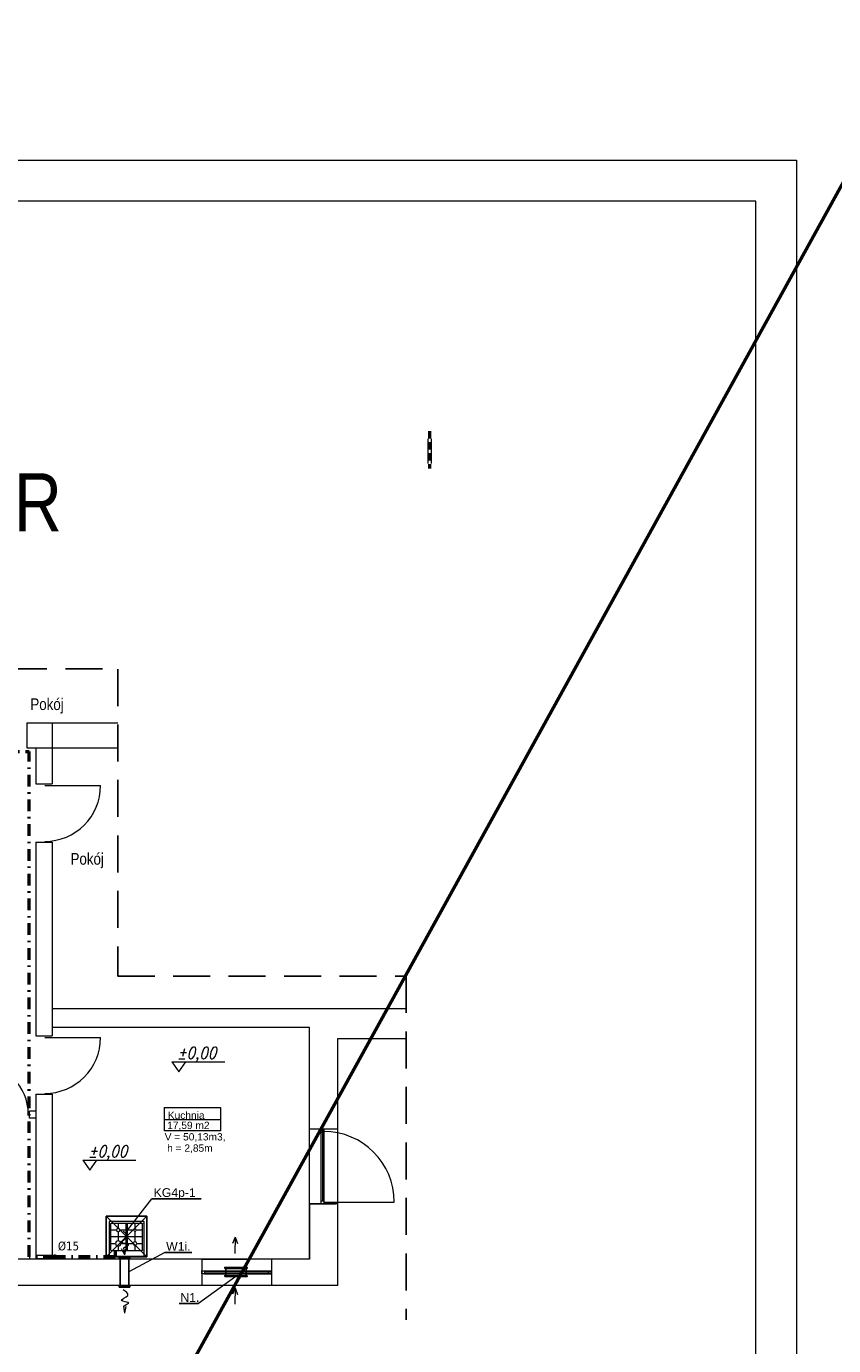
# Model space of a CAD drawing. Extents: x 33706 to 249013, y -74890 to 17912.
# Tile 50 of 175: x 101284 to 102671, y -26622 to -24357. Entities that reach past the tile are written whole.
import ezdxf

# ---------------------------------------------------------------- set-up
doc = ezdxf.new("R2010")
doc.units = 0
doc.header["$MEASUREMENT"] = 0
for name, pattern in [('DASHDOT', [8.5, 4, -2, 0.5, -2]), ('DASHED', [19.05, 12.7, -6.35]), ('Przerywana długa', [1058333.301544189, 634999.990463, -423333.311081])]:
    doc.linetypes.add(name, pattern=pattern)
for name, color, linetype, lineweight in [('0.25', 6, 'Continuous', 9), ('062', 62, 'Continuous', 0), ('_konstrukcja', 96, 'Continuous', 20), ('_stolarka', 1, 'Continuous', 13), ('A-ARM', 1, 'Continuous', 15), ('inst-gaz-rury', 50, 'Continuous', 50), ('Opisy_wymiary.2D77', 7, 'Continuous', 0), ('urzadzenia', 6, 'Continuous', 15), ('wymiar', 3, 'Continuous', 13), ('WYMIARKI', 250, 'Continuous', 13)]:
    doc.layers.add(name, color=color, linetype=linetype, lineweight=lineweight)
doc.layers.add('Opisy', color=2, linetype='Continuous')
doc.layers.add('urządzenia', color=140, linetype='Continuous')
doc.styles.add('Arial narrow', font='ARIALN.TTF')
doc.styles.add('GENERATED_STYLE_1', font='ARIAL.TTF')
doc.styles.add('ROMANS', font='SIMPLEX.SHX', dxfattribs={"width": 0.85, "oblique": 15, "height": 16})
doc.styles.get("Standard").update_dxf_attribs({"font": 'ARIALN.TTF'})

# ---------------------------------------------------------------- blocks, each defined once
blk = doc.blocks.new('DYBY2002-B01x0504')
at = {"layer": 'A-ARM'}
for p, q in [((0, 60), (60, 60)), ((0, 0), (0, 60)), ((2.5, 11), (2.5, 55.5)), ((3.5, 56.5), (56.5, 56.5)), ((15.5, 47), (15.5, 56.5)), ((28.5, 11), (28.5, 55.5)), ((31.5, 55.5), (31.5, 11)), ((44.5, 56.5), (44.5, 48)), ((57.5, 55.5), (57.5, 11)), ((60, 60), (60, 5)), ((2.5, 45), (13.5, 45)), ((57.5, 34), (2.5, 34)), ((2.5, 33.5), (57.5, 33.5)), ((15.5, 25), (15.5, 43)), ((17.5, 45), (41.5, 45)), ((44.5, 42), (44.5, 26.5)), ((47.5, 45), (57.5, 45)), ((60, 0), (0, 0)), ((12.5, 22), (2.5, 22)), ((56.5, 10), (3.5, 10)), ((15.5, 10), (15.5, 19)), ((40, 22), (18.5, 22)), ((44.5, 17.5), (44.5, 10)), ((57.5, 22), (49, 22)), ((60, 5), (60, 5)), ((60, 5), (60, 0))]:
    blk.add_line(p, q, dxfattribs=at)
for centre, radius in [((15.5, 45), 2), ((44.5, 45), 3), ((15.5, 22), 3), ((44.5, 22), 4.5)]:
    blk.add_circle(centre, radius, dxfattribs=at)
for centre, start, end in [((3.5, 55.5), 90, 180), ((56.5, 55.5), 0, 90), ((3.5, 11), 180, 270), ((56.5, 11), 270, 0)]:
    blk.add_arc(centre, 1, start, end, dxfattribs=at)

msp = doc.modelspace()

# ---------------------------------------------------------------- hatches: boundary and pattern name
at = {"layer": 'inst-gaz-rury', "linetype": 'Continuous'}
h = msp.add_hatch(color=256, dxfattribs=at)
h.paths.add_polyline_path([(101332, -26469.2, 0.420252), (101333.5, -26470.7), (101333.5, -26469.2)])
h.paths.add_polyline_path([(101335, -26469.2, 0.408201), (101333.5, -26467.7), (101333.5, -26469.2)])
h.paths.add_polyline_path([(101333.5, -26469.2), (101333.5, -26467.7, 0.417728), (101332, -26469.2)])
msp.add_hatch(color=256, dxfattribs=at).paths.add_polyline_path([(101333.5, -26469.2), (101333.5, -26470.7, 0.409454), (101335, -26469.2, 0.001073), (101335, -26469.2)])

# ---------------------------------------------------------------- linework, layer by layer
at = {"linetype": 'DASHED', "ltscale": 5}
for p, q in [((100303.8, -25459.9), (101441.4, -25459.9)), ((101441.4, -25460.2), (101441.4, -25987.2)), ((101441.4, -25987.2), (101936.6, -25987.2)), ((101936.6, -25987.2), (101936.6, -26577.5))]:
    msp.add_line(p, q, dxfattribs=at)
at = {"linetype": 'Continuous', "lineweight": 18}
for p, q in [((101521.3, -26212.9), (101617.9, -26212.9)), ((101521.3, -26212.9), (101521.3, -26253.1)), ((101617.9, -26212.9), (101617.9, -26253.1)), ((101521.3, -26233.5), (101617.9, -26233.5)), ((101617.9, -26253.1), (101521.3, -26253.1))]:
    msp.add_line(p, q, dxfattribs=at)
at = {"linetype": 'DASHED', "ltscale": 20}
for p, q in [((101421.5, -26399.3), (101491.5, -26469.3)), ((101491.5, -26399.5), (101421.5, -26469.5))]:
    msp.add_line(p, q, dxfattribs=at)
msp.add_lwpolyline([(101421.5, -26399.5), (101421.5, -26469.5), (101491.5, -26469.5), (101491.5, -26399.5)], close=True, dxfattribs=at)
at = {"layer": '0.25'}
for p, q in [((101643.1, -26435.5), (101638.8, -26446.4)), ((101643.1, -26435.4), (101642.4, -26463.3)), ((101643.1, -26435.5), (101647, -26446.5)), ((101453.5, -26465.7), (101447.8, -26455.4)), ((101453.5, -26465.8), (101451.8, -26454)), ((101453.5, -26465.7), (101455.9, -26454.2)), ((101643.1, -26522.7), (101638.8, -26533.6)), ((101643.1, -26522.6), (101642.4, -26550.5)), ((101643.1, -26522.7), (101647, -26533.7)), ((101453.5, -26565.8), (101451.8, -26554.1)), ((101453.5, -26565.7), (101455.9, -26554.3))]:
    msp.add_line(p, q, dxfattribs=at)
for points in [[(101451.8, -26454), (101454.5, -26451.4), (101468.7, -26447.6), (101437.2, -26445.5), (101465.6, -26435.8), (101455.4, -26429.1), (101450.5, -26425.9)], [(101451.8, -26554.1), (101454.5, -26551.5), (101468.7, -26547.6), (101437.2, -26545.6), (101465.6, -26535.9), (101455.4, -26529.1), (101450.5, -26525.9)]]:
    msp.add_open_spline(points, degree=3, knots=[11.780807, 11.780807, 11.780807, 11.780807, 21.987019, 35.220977, 49.180037, 61.636698, 61.636698, 61.636698, 61.636698], dxfattribs=at)
at = {"layer": '062', "linetype": 'Przerywana długa', "flags": 128}
msp.add_lwpolyline([(98407.3, -24586.8), (102607.3, -24586.8), (102607.3, -27556.8), (98407.3, -27556.8)], close=True, dxfattribs=at)
at = {"layer": '_konstrukcja', "ltscale": 50}
for p, q in [((101285.3, -25552.4), (101441.4, -25552.4)), ((101285.3, -25552.4), (101285.3, -25595.4)), ((101328.6, -25552.4), (101328.6, -25657.4)), ((101285.3, -25595.4), (101441.4, -25595.4)), ((101300.6, -25595.4), (101300.6, -25657.4)), ((101300.6, -25657.4), (101328.6, -25657.4)), ((101300.6, -25757.4), (101300.6, -25908.4)), ((101300.6, -25757.4), (101328.6, -25757.4)), ((101328.6, -25757.4), (101328.6, -25908.4)), ((101300.6, -25908.4), (101300.6, -26018.4)), ((101328.6, -25908.4), (101328.6, -26018.4)), ((101300.6, -26018.4), (101300.6, -26090.1)), ((101328.6, -26018.4), (101328.6, -26090.1)), ((101936.6, -26043.4), (101328.6, -26043.4)), ((101770.6, -26075.4), (101328.6, -26075.4)), ((101770.6, -26250.4), (101770.6, -26075.4)), ((101300.6, -26090.1), (101328.6, -26090.1)), ((101819.6, -26250.4), (101819.6, -26094.4)), ((101819.6, -26094.4), (101936.6, -26094.4)), ((101300.6, -26190.1), (101300.6, -26473.4)), ((101300.6, -26190.1), (101328.6, -26190.1)), ((101328.6, -26190.1), (101328.6, -26473.4)), ((101300.6, -26219.4), (101289.8, -26219.4)), ((101300.6, -26219.4), (101289.8, -26219.4)), ((101289.8, -26231.4), (101289.8, -26219.4)), ((101300.6, -26231.4), (101289.8, -26231.4)), ((101300.6, -26231.4), (101289.8, -26231.4)), ((101819.6, -26250.4), (101770.6, -26250.4)), ((101770.6, -26378.4), (101770.6, -26250.4)), ((101819.6, -26378.4), (101819.6, -26249.3)), ((101770.6, -26378.4), (101770.6, -26473.4)), ((101770.6, -26473.4), (101770.6, -26378.4)), ((101819.6, -26378.4), (101770.6, -26378.4)), ((101770.6, -26378.4), (101815.6, -26378.4)), ((101819.6, -26518.4), (101819.6, -26378.4)), ((101475.6, -26473.4), (101033.6, -26473.4)), ((101770.6, -26473.4), (101033.6, -26473.4)), ((101585.6, -26473.4), (101585.6, -26518.4)), ((101585.6, -26473.4), (101665.6, -26473.4)), ((101705.6, -26473.4), (101705.6, -26518.4)), ((101819.6, -26518.4), (100984.6, -26518.4))]:
    msp.add_line(p, q, dxfattribs=at)
at = {"layer": '_stolarka'}
for p, q in [((101790.6, -26378.4), (101790.6, -26250.4)), ((101790.6, -26250.4), (101795.6, -26250.4)), ((101795.6, -26255.4), (101790.6, -26255.4)), ((101790.6, -26255.4), (101793.1, -26255.4)), ((101793.1, -26250.4), (101793.1, -26373.4)), ((101795.6, -26250.4), (101795.6, -26378.4)), ((101795.6, -26373.4), (101795.6, -26250.4)), ((101795.6, -26250.4), (101795.6, -26255.4)), ((101790.6, -26378.4), (101790.6, -26373.4)), ((101790.6, -26373.4), (101795.6, -26373.4)), ((101795.6, -26378.4), (101790.6, -26378.4)), ((101585.6, -26493.4), (101705.6, -26493.4)), ((101585.6, -26498.4), (101585.6, -26493.4)), ((101585.6, -26493.4), (101590.6, -26493.4)), ((101590.6, -26493.4), (101590.6, -26498.4)), ((101705.6, -26495.9), (101590.6, -26495.9)), ((101700.6, -26498.4), (101700.6, -26493.4)), ((101700.6, -26493.4), (101700.6, -26495.9)), ((101705.6, -26493.4), (101705.6, -26498.4)), ((101705.6, -26498.4), (101585.6, -26498.4)), ((101590.6, -26498.4), (101705.6, -26498.4)), ((101705.6, -26498.4), (101700.6, -26498.4))]:
    msp.add_line(p, q, dxfattribs=at)
at = {"layer": '_stolarka', "color": 0, "linetype": 'ByBlock', "ltscale": 50}
for points in [[(101315.9, -25660.2), (101411.9, -25660.2)], [(101315.9, -26092.9), (101411.9, -26092.9)], [(101795.3, -26375.2), (101916.4, -26375.2)]]:
    msp.add_lwpolyline(points, dxfattribs=at)
for centre, radius, start, end in [((101315.9, -25660.2), 96, 270, 0), ((101315.9, -26092.9), 96, 270, 0), ((101201.3, -26224.6), 86.5, 0, 90), ((101795.3, -26375.2), 121.1, 0, 90)]:
    msp.add_arc(centre, radius, start, end, dxfattribs=at)
at = {"layer": 'inst-gaz-rury', "ltscale": 50}
msp.add_line((105619.4, -19312), (96965.7, -34991.6), dxfattribs=at)
at = {"layer": 'inst-gaz-rury', "linetype": 'DASHED'}
msp.add_line((101976.9, -25051.6), (101976.9, -25115.9), dxfattribs=at)
at = {"layer": 'inst-gaz-rury', "linetype": 'DASHDOT', "ltscale": 5}
for p, q in [((100900.3, -25601.9), (101289.1, -25601.9)), ((101289.1, -26469.2), (101289.1, -25601.9)), ((101333.5, -26469.2), (101289.1, -26469.2)), ((101436.7, -26469.2), (101333.5, -26469.2))]:
    msp.add_line(p, q, dxfattribs=at)
at = {"layer": 'inst-gaz-rury', "linetype": 'Continuous'}
msp.add_line((101436.7, -26458.4), (101436.7, -26469.2), dxfattribs=at)
msp.add_circle((101333.5, -26469.2), 1.5, dxfattribs=at)
at = {"layer": 'Opisy'}
for p, q in [((101499.9, -26369.7), (101584.7, -26369.8)), ((101522.2, -26461.6), (101568.5, -26461.7)), ((101546.7, -26549.3), (101580.3, -26549.3))]:
    msp.add_line(p, q, dxfattribs=at)
at = {"layer": 'Opisy_wymiary.2D77', "linetype": 'Continuous'}
for p, q in [((102537.3, -24656.8), (98597.3, -24656.8)), ((102537.3, -27486.8), (102537.3, -24656.8))]:
    msp.add_line(p, q, dxfattribs=at)
at = {"layer": 'urzadzenia', "linetype": 'Continuous'}
for p, q in [((101973.9, -25064.8), (101973.9, -25107.4)), ((101979.9, -25064.8), (101979.9, -25107.4)), ((101300.6, -26466.2), (101328.6, -26466.2)), ((101300.6, -26472.2), (101328.6, -26472.2))]:
    msp.add_line(p, q, dxfattribs=at)
at = {"layer": 'urządzenia', "ltscale": 0.2}
for p, q in [((101445.4, -26470.7), (101445.5, -26519.5)), ((101460.4, -26470.7), (101460.4, -26519.5)), ((101627.1, -26487.6), (101627.1, -26503.3)), ((101662.1, -26487.6), (101662.1, -26503.3))]:
    msp.add_line(p, q, dxfattribs=at)
at = {"layer": 'urządzenia', "linetype": 'Continuous'}
for points in [[(101443.7, -26472.3), (101462, -26472.3), (101462, -26470.7), (101443.7, -26470.7)], [(101625.3, -26489.2), (101663.7, -26489.2), (101663.7, -26487.6), (101625.3, -26487.6)], [(101443.7, -26521.1), (101462, -26521.1), (101462, -26519.5), (101443.7, -26519.5)], [(101625.3, -26503.3), (101663.7, -26503.3), (101663.7, -26501.7), (101625.3, -26501.7)]]:
    msp.add_lwpolyline(points, close=True, dxfattribs=at)
at = {"layer": 'wymiar'}
for p, q in [((101458.1, -26423.4), (101499.9, -26369.7)), ((101522.2, -26461.6), (101460.4, -26495.1)), ((101644.5, -26503.3), (101580.3, -26549.3))]:
    msp.add_line(p, q, dxfattribs=at)
at = {"layer": 'WYMIARKI'}
for p, q in [((101534.5, -26134.4), (101625.1, -26134.4)), ((101381.7, -26303.3), (101472.2, -26303.3))]:
    msp.add_line(p, q, dxfattribs=at)
for points in [[(101534.5, -26134.4), (101546.5, -26151.8), (101558.4, -26134.4)], [(101381.7, -26303.3), (101393.6, -26320.7), (101405.5, -26303.3)]]:
    msp.add_lwpolyline(points, dxfattribs=at)

# ---------------------------------------------------------------- block references
at = {"layer": 'A-ARM', "xscale": -1, "rotation": 359.9999999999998}
msp.add_blockref('DYBY2002-B01x0504', (101486.6, -26468.4), dxfattribs=at)

# ---------------------------------------------------------------- texts
at = {"style": 'GENERATED_STYLE_1'}
for s, p in [('KG4p-1', (101503.1, -26366.5)), ('W1i.', (101524.6, -26458.9)), ('N1.', (101549, -26546.6))]:
    msp.add_text(s, height=15, dxfattribs=at).set_placement(p)
at = {"linetype": 'Continuous', "char_height": 12.5, "style": 'GENERATED_STYLE_1'}
for s, insert, attachment_point in [('Kuchnia', (101527.4, -26232.7), 7), ('17,59 m2', (101526.3, -26237.3), 1), ('V = 50,13m3,', (101522.1, -26257), 1), ('h = 2,85m', (101526.3, -26276.4), 1)]:
    msp.add_mtext(s, dxfattribs=dict(at, insert=insert, attachment_point=attachment_point))
at = {"layer": 'A-ARM', "lineweight": 25, "ltscale": 50, "style": 'Arial narrow'}
msp.add_text('PARTER', height=100, dxfattribs=at).set_placement((100881.1, -25224.1))
at = {"layer": 'A-ARM', "ltscale": 50, "style": 'Arial narrow'}
for p in [(101291.3, -25530.6), (101360.3, -25796.1)]:
    msp.add_text('Pokój', height=20, dxfattribs=at).set_placement(p)
at = {"layer": 'WYMIARKI', "insert": (101338.6, -26443.2), "char_height": 15, "width": 203, "attachment_point": 1}
msp.add_mtext('{\\fTahoma|b0|i0|c238|p8;%%c15}', dxfattribs=at)
at = {"layer": 'WYMIARKI', "style": 'ROMANS', "oblique": 15, "width": 0.85}
for p in [(101543.6, -26129.2), (101390.7, -26298.1)]:
    msp.add_attdef('%%P0,00', p, '%%p0.00', height=20, dxfattribs=at)

doc.saveas('drawing.dxf')
